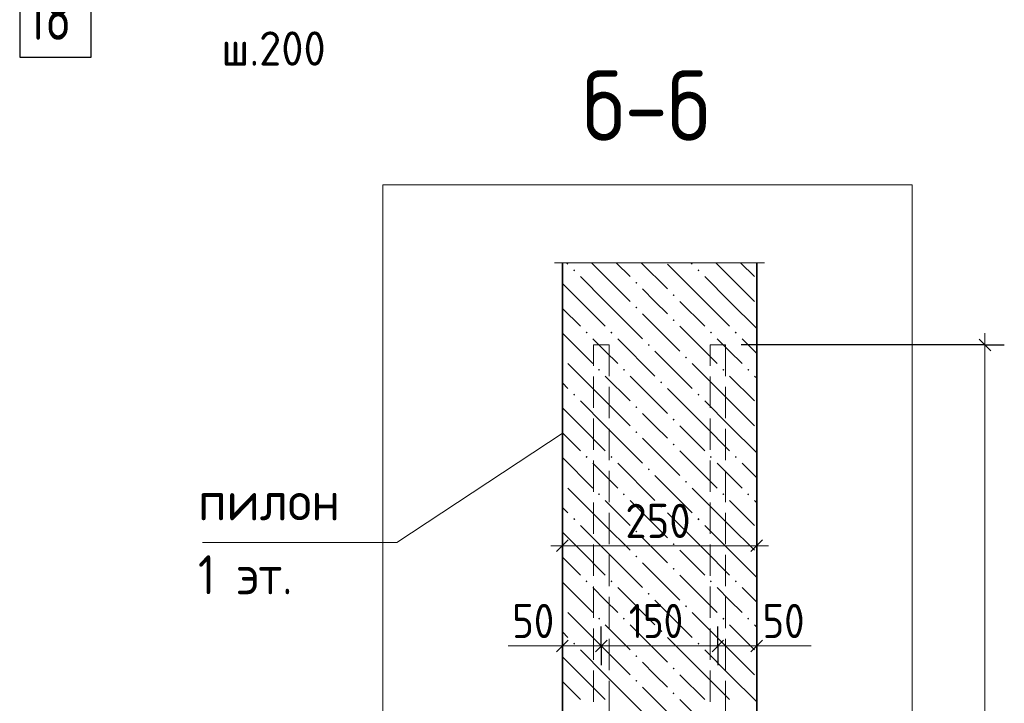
# Model space of a CAD drawing. Header units: millimetres. Extents: x 0 to 50400, y 0 to 35640.
# Tile 5 of 12: x 11584 to 19187, y 13338 to 18612. Entities that reach past the tile are written whole.
import ezdxf

# ---------------------------------------------------------------- set-up
doc = ezdxf.new("R2010")
doc.units = ezdxf.units.MM
doc.linetypes.add('______2', pattern=[324, 240, -84])
for name, color, linetype, lineweight in [('Standard', 7, 'Continuous', 25), ('Выпуски арматуры Г-обр.', 52, 'Continuous', 25), ('ЖБ Пилон', 7, 'Continuous', 35), ('Размерная линия_ общее', 7, 'Continuous', 13)]:
    doc.layers.add(name, color=color, linetype=linetype, lineweight=lineweight)
doc.layers.add('Размерная выноска', color=7, linetype='Continuous')
doc.styles.add('ISOCPEUR', font='txt')

msp = doc.modelspace()

# ---------------------------------------------------------------- hatches: boundary and pattern name
at = {"layer": 'ЖБ Пилон', "linetype": 'Continuous', "lineweight": 18, "transparency": 33554687}
for points in [[(15858.2, 16678.4), (15866, 16686.2), (15873.8, 16678.4), (15866, 16670.6)], [(16818.2, 16678.4), (16826, 16686.2), (16833.8, 16678.4), (16826, 16670.6)], [(16338.2, 16582.4), (16346, 16590.2), (16353.8, 16582.4), (16346, 16574.6)], [(16626.2, 16486.4), (16634, 16494.2), (16641.8, 16486.4), (16634, 16478.6)], [(16338.2, 16390.4), (16346, 16398.2), (16353.8, 16390.4), (16346, 16382.6)], [(16626.2, 16294.4), (16634, 16302.2), (16641.8, 16294.4), (16634, 16286.6)], [(15954.2, 16198.4), (15962, 16206.2), (15969.8, 16198.4), (15962, 16190.6)], [(16146.2, 16198.4), (16154, 16206.2), (16161.8, 16198.4), (16154, 16190.6)], [(16914.2, 16198.4), (16922, 16206.2), (16929.8, 16198.4), (16922, 16190.6)], [(17106.2, 16198.4), (17114, 16206.2), (17121.8, 16198.4), (17114, 16190.6)], [(16434.2, 16102.4), (16442, 16110.2), (16449.8, 16102.4), (16442, 16094.6)], [(15775.3, 16008.9), (15777.8, 16006.4), (15775.3, 16003.8)], [(16722.2, 16006.4), (16730, 16014.2), (16737.8, 16006.4), (16730, 15998.6)], [(16050.2, 15910.4), (16058, 15918.2), (16065.8, 15910.4), (16058, 15902.6)], [(16242.2, 15910.4), (16250, 15918.2), (16257.8, 15910.4), (16250, 15902.6)], [(17010.2, 15910.4), (17018, 15918.2), (17025.8, 15910.4), (17018, 15902.6)], [(17202.2, 15910.4), (17210, 15918.2), (17217.8, 15910.4), (17210, 15902.6)], [(16530.2, 15814.4), (16538, 15822.2), (16545.8, 15814.4), (16538, 15806.6)], [(15858.2, 15718.4), (15866, 15726.2), (15873.8, 15718.4), (15866, 15710.6)], [(16818.2, 15718.4), (16826, 15726.2), (16833.8, 15718.4), (16826, 15710.6)], [(16338.2, 15622.4), (16346, 15630.2), (16353.8, 15622.4), (16346, 15614.6)], [(16626.2, 15526.4), (16634, 15534.2), (16641.8, 15526.4), (16634, 15518.6)], [(16338.2, 15430.4), (16346, 15438.2), (16353.8, 15430.4), (16346, 15422.6)], [(16626.2, 15334.4), (16634, 15342.2), (16641.8, 15334.4), (16634, 15326.6)], [(15954.2, 15238.4), (15962, 15246.2), (15969.8, 15238.4), (15962, 15230.6)], [(16146.2, 15238.4), (16154, 15246.2), (16161.8, 15238.4), (16154, 15230.6)], [(16914.2, 15238.4), (16922, 15246.2), (16929.8, 15238.4), (16922, 15230.6)], [(17106.2, 15238.4), (17114, 15246.2), (17121.8, 15238.4), (17114, 15230.6)], [(16434.2, 15142.4), (16442, 15150.2), (16449.8, 15142.4), (16442, 15134.6)], [(16722.2, 15046.4), (16730, 15054.2), (16737.8, 15046.4), (16730, 15038.6)], [(15775.3, 15048.9), (15777.8, 15046.4), (15775.3, 15043.8)], [(16050.2, 14950.4), (16058, 14958.2), (16065.8, 14950.4), (16058, 14942.6)], [(16242.2, 14950.4), (16250, 14958.2), (16257.8, 14950.4), (16250, 14942.6)], [(17010.2, 14950.4), (17018, 14958.2), (17025.8, 14950.4), (17018, 14942.6)], [(17202.2, 14950.4), (17210, 14958.2), (17217.8, 14950.4), (17210, 14942.6)], [(16530.2, 14854.4), (16538, 14862.2), (16545.8, 14854.4), (16538, 14846.6)], [(15858.2, 14758.4), (15866, 14766.2), (15873.8, 14758.4), (15866, 14750.6)], [(16818.2, 14758.4), (16826, 14766.2), (16833.8, 14758.4), (16826, 14750.6)], [(16338.2, 14662.4), (16346, 14670.2), (16353.8, 14662.4), (16346, 14654.6)], [(16626.2, 14566.4), (16634, 14574.2), (16641.8, 14566.4), (16634, 14558.6)], [(16338.2, 14470.4), (16346, 14478.2), (16353.8, 14470.4), (16346, 14462.6)], [(16626.2, 14374.4), (16634, 14382.2), (16641.8, 14374.4), (16634, 14366.6)], [(15954.2, 14278.4), (15962, 14286.2), (15969.8, 14278.4), (15962, 14270.6)], [(16146.2, 14278.4), (16154, 14286.2), (16161.8, 14278.4), (16154, 14270.6)], [(16914.2, 14278.4), (16922, 14286.2), (16929.8, 14278.4), (16922, 14270.6)], [(17106.2, 14278.4), (17114, 14286.2), (17121.8, 14278.4), (17114, 14270.6)], [(16434.2, 14182.4), (16442, 14190.2), (16449.8, 14182.4), (16442, 14174.6)], [(15775.3, 14088.9), (15777.8, 14086.4), (15775.3, 14083.8)], [(16722.2, 14086.4), (16730, 14094.2), (16737.8, 14086.4), (16730, 14078.6)], [(16050.2, 13990.4), (16058, 13998.2), (16065.8, 13990.4), (16058, 13982.6)], [(16242.2, 13990.4), (16250, 13998.2), (16257.8, 13990.4), (16250, 13982.6)], [(17010.2, 13990.4), (17018, 13998.2), (17025.8, 13990.4), (17018, 13982.6)], [(17202.2, 13990.4), (17210, 13998.2), (17217.8, 13990.4), (17210, 13982.6)], [(16530.2, 13894.4), (16538, 13902.2), (16545.8, 13894.4), (16538, 13886.6)], [(15858.2, 13798.4), (15866, 13806.2), (15873.8, 13798.4), (15866, 13790.6)], [(16818.2, 13798.4), (16826, 13806.2), (16833.8, 13798.4), (16826, 13790.6)], [(16338.2, 13702.4), (16346, 13710.2), (16353.8, 13702.4), (16346, 13694.6)], [(16626.2, 13606.4), (16634, 13614.2), (16641.8, 13606.4), (16634, 13598.6)], [(16338.2, 13510.4), (16346, 13518.2), (16353.8, 13510.4), (16346, 13502.6)], [(16626.2, 13414.4), (16634, 13422.2), (16641.8, 13414.4), (16634, 13406.6)]]:
    msp.add_hatch(color=7, dxfattribs=at).paths.add_polyline_path(points, flags=16)

# ---------------------------------------------------------------- linework, layer by layer
at = {"layer": 'Standard', "color": 254, "linetype": 'Continuous', "lineweight": 13, "true_color": 0xc4c4ff, "transparency": 33554687}
msp.add_lwpolyline([(18475.3, 11082.2), (18475.3, 17337.4), (14388.8, 17337.4), (14388.8, 11082.2)], dxfattribs=at)
at = {"layer": 'Standard', "color": 7, "linetype": 'Continuous', "lineweight": 13, "transparency": 33554687}
msp.add_lwpolyline([(12996.7, 14578.5), (14496.7, 14578.5), (15779.9, 15425)], dxfattribs=at)
at = {"layer": 'Выпуски арматуры Г-обр.', "color": 251, "linetype": '______2', "lineweight": 13, "true_color": 0x656565, "transparency": 33554687}
for p, q in [((16135.3, 16102.5), (16135.3, 11082.2)), ((17035.3, 16102.5), (17035.3, 11082.2))]:
    msp.add_line(p, q, dxfattribs=at)
at = {"layer": 'Выпуски арматуры Г-обр.', "color": 7, "linetype": 'Continuous', "lineweight": 25, "transparency": 33554687}
msp.add_lwpolyline([(11584.4, 18324.3), (12136.4, 18324.3), (12136.4, 18924.3), (11584.4, 18924.3), (11584.4, 18324.3)], dxfattribs=at)
at = {"layer": 'Выпуски арматуры Г-обр.', "color": 251, "linetype": '______2', "lineweight": 13, "true_color": 0x656565, "transparency": 33554687}
for points in [[(16015.3, 11082.2), (16015.3, 16102.5), (16135.3, 16102.5)], [(16915.3, 11082.2), (16915.3, 16102.5), (17035.3, 16102.5)]]:
    msp.add_lwpolyline(points, dxfattribs=at)
at = {"layer": 'ЖБ Пилон', "color": 7, "linetype": 'Continuous', "lineweight": 35, "transparency": 33554687}
for p, q in [((15775.3, 16737.4), (15775.3, 11082.2)), ((17275.3, 11082.2), (17275.3, 16737.4))]:
    msp.add_line(p, q, dxfattribs=at)
at = {"layer": 'ЖБ Пилон', "color": 9, "linetype": 'Continuous', "lineweight": 18, "true_color": 0xc7c7c7, "transparency": 33554687}
for p, q in [((15807, 16737.4), (15818, 16726.4)), ((16106, 16630.4), (15999, 16737.4)), ((16191, 16737.4), (16298, 16630.4)), ((16383, 16737.4), (16586, 16534.4)), ((16767, 16737.4), (16778, 16726.4)), ((17066, 16630.4), (16959, 16737.4)), ((17151, 16737.4), (17258, 16630.4)), ((16874, 16438.4), (16586, 16726.4)), ((15914, 16438.4), (15775.3, 16577.1)), ((15914, 16630.4), (16106, 16438.4)), ((16106, 16630.4), (16298, 16438.4)), ((16874, 16630.4), (17066, 16438.4)), ((17066, 16630.4), (17258, 16438.4)), ((16490, 16438.4), (16394, 16534.4)), ((15914, 16438.4), (16106, 16246.4)), ((16106, 16438.4), (16394, 16150.4)), ((16586, 16342.4), (16490, 16438.4)), ((16682, 16438.4), (16874, 16246.4)), ((16874, 16438.4), (17066, 16246.4)), ((17066, 16438.4), (17275.3, 16229.1)), ((15775.3, 16385.1), (15914, 16246.4)), ((16394, 16342.4), (16682, 16054.4)), ((16682, 16246.4), (16970, 15958.4)), ((15775.3, 16193.1), (16010, 15958.4)), ((16106, 16054.4), (16010, 16150.4)), ((16202, 16150.4), (16490, 15862.4)), ((17066, 16054.4), (16970, 16150.4)), ((17162, 16150.4), (17275.3, 16037.1)), ((16202, 15958.4), (16106, 16054.4)), ((16490, 16054.4), (16778, 15766.4)), ((17162, 15958.4), (17066, 16054.4)), ((16106, 15670.4), (15818, 15958.4)), ((17066, 15670.4), (16778, 15958.4)), ((16106, 15862.4), (16298, 15670.4)), ((16298, 15862.4), (16586, 15574.4)), ((17066, 15862.4), (17258, 15670.4)), ((17258, 15862.4), (17275.3, 15845.1)), ((15775.3, 15809.1), (15818, 15766.4)), ((16874, 15478.4), (16586, 15766.4)), ((15914, 15670.4), (16106, 15478.4)), ((16106, 15670.4), (16298, 15478.4)), ((16874, 15670.4), (17066, 15478.4)), ((17066, 15670.4), (17258, 15478.4)), ((15914, 15478.4), (15775.3, 15617.1)), ((16490, 15478.4), (16394, 15574.4)), ((15914, 15478.4), (16106, 15286.4)), ((16106, 15478.4), (16394, 15190.4)), ((16586, 15382.4), (16490, 15478.4)), ((16682, 15478.4), (16874, 15286.4)), ((16874, 15478.4), (17066, 15286.4)), ((17066, 15478.4), (17275.3, 15269.1)), ((15775.3, 15425.1), (15914, 15286.4)), ((16394, 15382.4), (16682, 15094.4)), ((16682, 15286.4), (16970, 14998.4)), ((15775.3, 15233.1), (16010, 14998.4)), ((16106, 15094.4), (16010, 15190.4)), ((16202, 15190.4), (16490, 14902.4)), ((17066, 15094.4), (16970, 15190.4)), ((17162, 15190.4), (17275.3, 15077.1)), ((16202, 14998.4), (16106, 15094.4)), ((16490, 15094.4), (16778, 14806.4)), ((17162, 14998.4), (17066, 15094.4)), ((16106, 14710.4), (15818, 14998.4)), ((17066, 14710.4), (16778, 14998.4)), ((16106, 14902.4), (16298, 14710.4)), ((16298, 14902.4), (16586, 14614.4)), ((17066, 14902.4), (17258, 14710.4)), ((17258, 14902.4), (17275.3, 14885.1)), ((15775.3, 14849.1), (15818, 14806.4)), ((16874, 14518.4), (16586, 14806.4)), ((15914, 14710.4), (16106, 14518.4)), ((16106, 14710.4), (16298, 14518.4)), ((16874, 14710.4), (17066, 14518.4)), ((17066, 14710.4), (17258, 14518.4)), ((15914, 14518.4), (15775.3, 14657.1)), ((16490, 14518.4), (16394, 14614.4)), ((15775.3, 14465.1), (15914, 14326.4)), ((15914, 14518.4), (16106, 14326.4)), ((16106, 14518.4), (16394, 14230.4)), ((16586, 14422.4), (16490, 14518.4)), ((16682, 14518.4), (16874, 14326.4)), ((16874, 14518.4), (17066, 14326.4)), ((17066, 14518.4), (17275.3, 14309.1)), ((16394, 14422.4), (16682, 14134.4)), ((16682, 14326.4), (16970, 14038.4)), ((15775.3, 14273.1), (16010, 14038.4)), ((16106, 14134.4), (16010, 14230.4)), ((16202, 14230.4), (16490, 13942.4)), ((17066, 14134.4), (16970, 14230.4)), ((17162, 14230.4), (17275.3, 14117.1)), ((16202, 14038.4), (16106, 14134.4)), ((16490, 14134.4), (16778, 13846.4)), ((17162, 14038.4), (17066, 14134.4)), ((16106, 13750.4), (15818, 14038.4)), ((17066, 13750.4), (16778, 14038.4)), ((16106, 13942.4), (16298, 13750.4)), ((16298, 13942.4), (16586, 13654.4)), ((17066, 13942.4), (17258, 13750.4)), ((17258, 13942.4), (17275.3, 13925.1)), ((15775.3, 13889.1), (15818, 13846.4)), ((16874, 13558.4), (16586, 13846.4)), ((15914, 13558.4), (15775.3, 13697.1)), ((15914, 13750.4), (16106, 13558.4)), ((16106, 13750.4), (16298, 13558.4)), ((16874, 13750.4), (17066, 13558.4)), ((17066, 13750.4), (17258, 13558.4)), ((16490, 13558.4), (16394, 13654.4)), ((15914, 13558.4), (16106, 13366.4)), ((16106, 13558.4), (16394, 13270.4)), ((16586, 13462.4), (16490, 13558.4)), ((16682, 13558.4), (16874, 13366.4)), ((16874, 13558.4), (17066, 13366.4)), ((17066, 13558.4), (17275.3, 13349.1)), ((15775.3, 13505.1), (15914, 13366.4)), ((16394, 13462.4), (16682, 13174.4)), ((16682, 13366.4), (16970, 13078.4))]:
    msp.add_line(p, q, dxfattribs=at)
at = {"layer": 'Размерная выноска', "color": 7, "linetype": 'Continuous', "lineweight": 13, "transparency": 33554687}
msp.add_line((15715.3, 16737.4), (17335.3, 16737.4), dxfattribs=at)
at = {"layer": 'Размерная линия_ общее', "color": 7, "linetype": 'Continuous', "lineweight": 25, "transparency": 33554687}
for p, q in [((19082.4, 16057.5), (18992.4, 16147.5)), ((15730.3, 14508.1), (15820.3, 14598.1)), ((17230.3, 14508.1), (17320.3, 14598.1)), ((15730.3, 13735.7), (15820.3, 13825.7)), ((16030.3, 13735.7), (16120.3, 13825.7)), ((16930.3, 13735.7), (17020.3, 13825.7)), ((17230.3, 13735.7), (17320.3, 13825.7))]:
    msp.add_line(p, q, dxfattribs=at)
at = {"layer": 'Размерная линия_ общее', "color": 7, "linetype": 'Continuous', "lineweight": 13, "transparency": 33554687}
for p, q in [((19037.4, 16102.5), (19037.4, 16192.5)), ((15775.3, 14553.1), (15685.3, 14553.1)), ((15775.3, 14553.1), (17275.3, 14553.1)), ((17275.3, 14553.1), (17365.3, 14553.1)), ((15775.3, 13780.7), (15355.3, 13780.7)), ((15775.3, 13780.7), (15685.3, 13780.7)), ((15775.3, 13780.7), (16075.3, 13780.7)), ((16075.3, 13780.7), (16975.3, 13780.7)), ((16975.3, 13780.7), (17275.3, 13780.7)), ((17275.3, 13780.7), (17695.3, 13780.7)), ((17275.3, 13780.7), (17365.3, 13780.7))]:
    msp.add_line(p, q, dxfattribs=at)
at = {"layer": 'Размерная линия_ общее', "color": 7, "linetype": 'Continuous', "lineweight": -3, "transparency": 33554687}
for p, q in [((19037.4, 16102.5), (17155.3, 16102.5)), ((19037.4, 16102.5), (18887.4, 16102.5)), ((19037.4, 16102.5), (19187.4, 16102.5)), ((15775.3, 14553.1), (15775.3, 14703.1)), ((17275.3, 14553.1), (17275.3, 14703.1)), ((15775.3, 14553.1), (15775.3, 14403.1)), ((17275.3, 14553.1), (17275.3, 14403.1)), ((15775.3, 13780.7), (15775.3, 13930.7)), ((16075.3, 13780.7), (16075.3, 13930.7)), ((16975.3, 13780.7), (16975.3, 13930.7)), ((17275.3, 13780.7), (17275.3, 13930.7)), ((15775.3, 13780.7), (15775.3, 13630.7)), ((16075.3, 13780.7), (16075.3, 13630.7)), ((16975.3, 13780.7), (16975.3, 13630.7)), ((17275.3, 13780.7), (17275.3, 13630.7))]:
    msp.add_line(p, q, dxfattribs=at)
at = {"layer": 'Размерная линия_ общее', "color": 7, "linetype": 'Continuous', "lineweight": 13, "transparency": 33554687}
msp.add_lwpolyline([(19037.4, 11082.2), (19037.4, 11180), (19037.4, 11180), (19037.4, 16102.5)], dxfattribs=at)

# ---------------------------------------------------------------- texts
at = {"layer": 'Standard', "color": 7, "linetype": 'Continuous', "lineweight": 50, "transparency": 33554687, "insert": (15931.6, 17678.7), "char_height": 540, "width": 1379.427, "attachment_point": 7, "style": 'ISOCPEUR'}
msp.add_mtext('\\W0.91;б-б', dxfattribs=at)
at = {"layer": 'Standard', "color": 7, "linetype": 'Continuous', "lineweight": 25, "transparency": 33554687, "char_height": 300, "attachment_point": 7, "style": 'ISOCPEUR'}
for s, insert, width in [('\\W0.95;пилон', (12961.1, 14749.1), 1190.944), ('\\W0.88;1 эт.', (12961.1, 14179.1), 1032.034)]:
    msp.add_mtext(s, dxfattribs=dict(at, insert=insert, width=width))
at = {"layer": 'Выпуски арматуры Г-обр.', "color": 7, "linetype": 'Continuous', "lineweight": 13, "transparency": 33554687, "insert": (11644.4, 18456.3), "char_height": 360, "width": 566.737, "attachment_point": 7, "style": 'ISOCPEUR'}
msp.add_mtext('\\W0.75;18', dxfattribs=at)
at = {"layer": 'Выпуски арматуры Г-обр.', "color": 7, "linetype": '______2', "lineweight": 13, "transparency": 33554687, "insert": (13141.6, 18257.7), "char_height": 264, "width": 1154.555, "attachment_point": 7, "style": 'ISOCPEUR'}
msp.add_mtext('\\W0.95;ш.200 ', dxfattribs=at)
at = {"layer": 'Размерная линия_ общее', "color": 7, "linetype": 'Continuous', "lineweight": 25, "transparency": 33554687, "char_height": 264, "attachment_point": 7, "style": 'ISOCPEUR'}
for s, insert, width in [('\\W0.91;250', (16261.3, 14613.1), 674.395), ('\\W0.87;50', (15387.1, 13840.7), 484.709), ('\\W0.83;150', (16287.7, 13840.7), 610.286), ('\\W0.87;50', (17320.3, 13840.7), 484.718)]:
    msp.add_mtext(s, dxfattribs=dict(at, insert=insert, width=width))

doc.saveas('drawing.dxf')
